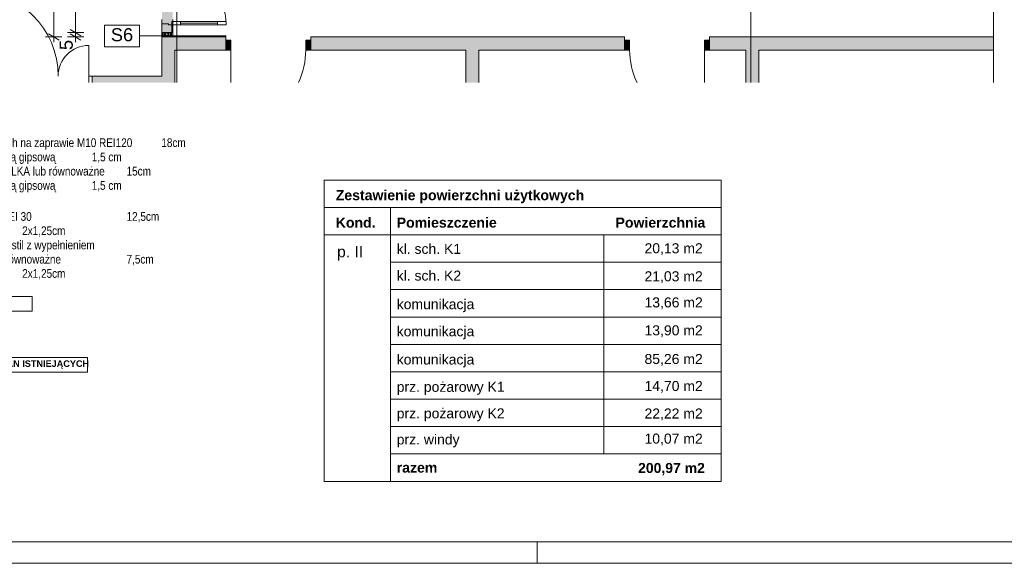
# Paper-space layout 'A-32 RZUT - PIĘTRO 2' of a CAD drawing. Header units: millimetres. Extents: x 0 to 800, y 0 to 550.
# Tile 7 of 17: x 321 to 547, y 0 to 125. Entities that reach past the tile are written whole.
import ezdxf
from ezdxf.xclip import XClip

# ---------------------------------------------------------------- set-up
doc = ezdxf.new("R2010")
doc.units = ezdxf.units.MM
doc.header["$MEASUREMENT"] = 0
doc.header["$XCLIPFRAME"] = 0
for name, pattern in [('DASHDOTX2', [1000, 500, -250, 0, -250]), ('Przer. długie kreski', [2.5, 1.5, -1]), ('PRZERYWANA_DU_A', [550, 350.0000000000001, -199.9999999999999])]:
    doc.linetypes.add(name, pattern=pattern)
for name, color, linetype, lineweight in [('0_Nr_pióra__1', 7, 'Continuous', 20), ('0_Nr_pióra__2', 8, 'Continuous', 13), ('A_Arkusz_Nr_pióra__1', 7, 'Continuous', 20), ('A_wymiary_Nr_pióra__1', 7, 'Continuous', 20), ('A_wymiary_Nr_pióra__2', 8, 'Continuous', 13), ('A_ściany proj_Nr_pióra__1', 7, 'Continuous', 20), ('A_ściany_Nr_pióra__1', 7, 'Continuous', 20), ('AR ZAMUROWANIA_Nr_pióra__1', 7, 'Continuous', 20), ('Drzwi Archicad_Nr_pióra__1', 7, 'Continuous', 20), ('Drzwi Archicad_Nr_pióra__3', 252, 'Continuous', 13)]:
    doc.layers.add(name, color=color, linetype=linetype, lineweight=lineweight)
for name, color, linetype, lineweight, true_color in [('A_Arkusz_Nr_pióra__237', 7, 'Continuous', 5, 0x343434), ('A_opis ścian_Nr_pióra__19', 7, 'Continuous', 5, 0x191919), ('A_opis_Nr_pióra__10', 7, 'Continuous', 13, 0x4b4b4b), ('A_osie_Nr_pióra__16', 7, 'Continuous', 5, 0x0f0f0f), ('A_ściany proj_Nr_pióra__21', 7, 'Continuous', 5, 0xb0b0b0)]:
    doc.layers.add(name, color=color, linetype=linetype, lineweight=lineweight, true_color=true_color)
for name, color, linetype in [('A_podrys', 7, 'Continuous'), ('A_ppoż', 7, 'Continuous'), ('A_ściany', 7, 'Continuous'), ('A_ściany proj', 7, 'Continuous'), ('Drzwi Archicad', 7, 'Continuous')]:
    doc.layers.add(name, color=color, linetype=linetype)
doc.styles.add('STYL_AUTOMATYCZNY_1', font='arial.ttf')
doc.styles.add('STYL_AUTOMATYCZNY_2', font='ARIALN.TTF')
doc.styles.add('STYL_AUTOMATYCZNY_3', font='arial.ttf')
doc.styles.add('STYL_AUTOMATYCZNY_5', font='arial.ttf')
pattern_1 = [(0, (-3193.413088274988, -647.6028358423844), (0, 2), [0, -2])]

# ---------------------------------------------------------------- blocks, each defined once
blk = doc.blocks.new('Rysunek_1_1', base_point=(-3193.413088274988, -647.6028358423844))
at = {"layer": 'A_ppoż', "linetype": 'Continuous', "lineweight": 0, "true_color": 0x121212}
blk.add_hatch(color=250, dxfattribs=at).paths.add_polyline_path([(353.6986703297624, 121.0255112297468), (356.1986703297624, 121.0255112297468), (356.1986703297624, 160.0468323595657), (376.631129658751, 160.0468323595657), (376.631129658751, 162.5468323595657), (353.6986703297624, 162.5468323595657)])
at = {"layer": 'A_ściany', "linetype": 'Continuous', "lineweight": 0, "true_color": 0x000000}
for points in [[(353.6986694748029, 110.546833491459), (356.698670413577, 110.546833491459), (356.698670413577, 118.0252939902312), (353.6986694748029, 121.0252949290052)], [(353.6986703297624, 121.025298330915), (356.6986711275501, 118.0252975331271), (368.4047316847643, 118.0252975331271), (368.4047316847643, 121.025298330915)], [(388.0047289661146, 118.0252975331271), (460.086184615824, 118.0252975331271), (460.086184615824, 121.0252975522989), (388.0047289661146, 121.0252975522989)], [(479.6861806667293, 121.0252961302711), (479.6861806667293, 118.0252983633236), (544.9695786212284, 118.0252983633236), (544.9695786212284, 121.0252961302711)], [(423.5986732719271, 110.5468359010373), (426.5986677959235, 110.5468359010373), (426.5986677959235, 118.0252941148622), (423.5986732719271, 118.0252941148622)], [(487.9986732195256, 110.5468359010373), (490.9986677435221, 110.5468359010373), (490.9986677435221, 118.0252941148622), (487.9986732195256, 118.0252941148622)], [(337.690663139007, 110.5468335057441), (353.6986695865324, 110.5468335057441), (353.6986695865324, 112.0252947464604), (337.690663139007, 112.0252947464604)]]:
    blk.add_hatch(color=18, dxfattribs=at).paths.add_polyline_path(points)
at = {"layer": 'A_ściany proj', "linetype": 'Continuous', "lineweight": 13}
h = blk.add_hatch(dxfattribs=at)
h.set_pattern_fill('gypsum_0001', color=8, style=0, pattern_type=2)
h.set_pattern_definition(pattern_1)
h.paths.add_polyline_path([(353.6986703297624, 121.0255112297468), (353.948670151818, 121.0255112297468), (353.948670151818, 122.0465543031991), (353.6986703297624, 122.0465543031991)])
h = blk.add_hatch(dxfattribs=at)
h.set_pattern_fill('gypsum_0001', color=8, style=0, pattern_type=2)
h.set_pattern_definition(pattern_1)
h.paths.add_polyline_path([(353.9486704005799, 121.0255112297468), (354.1986704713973, 121.0255112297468), (354.1986704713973, 122.0465540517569), (353.9486704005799, 122.0465540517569)])
h = blk.add_hatch(dxfattribs=at)
h.set_pattern_fill('batt_insulation_0001', color=8, style=0, pattern_type=2)
h.set_pattern_definition([(60.00000000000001, (-3193.413088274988, -647.6028358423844), (-0.5196152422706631, 0.2999999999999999), []), (120, (-3193.413088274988, -647.6028358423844), (0.519615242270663, 0.3000000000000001), [])])
h.paths.add_polyline_path([(354.1986705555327, 121.0255112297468), (355.6986706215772, 121.0255112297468), (355.6986706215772, 122.04655389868), (354.1986705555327, 122.04655389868)])
h = blk.add_hatch(dxfattribs=at)
h.set_pattern_fill('gypsum_0001', color=8, style=0, pattern_type=2)
h.set_pattern_definition(pattern_1)
h.paths.add_polyline_path([(355.6986704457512, 121.0255112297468), (355.9486703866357, 121.0255112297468), (355.9486703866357, 122.0465540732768), (355.6986704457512, 122.0465540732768)])
h = blk.add_hatch(dxfattribs=at)
h.set_pattern_fill('gypsum_0001', color=8, style=0, pattern_type=2)
h.set_pattern_definition(pattern_1)
h.paths.add_polyline_path([(355.9486705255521, 121.0255112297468), (356.1986702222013, 121.0255112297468), (356.1986702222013, 122.046553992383), (355.9486705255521, 122.046553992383)])
at = {"layer": 'Drzwi Archicad', "linetype": 'Continuous', "lineweight": 0, "true_color": 0xfdfdfd}
for points in [[(368.404729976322, 118.0252975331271), (369.6047299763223, 118.0252975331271), (369.6047299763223, 120.325297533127), (368.404729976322, 120.325297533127)], [(388.0047299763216, 120.325297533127), (386.8047299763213, 120.325297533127), (386.8047299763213, 118.0252975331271), (388.0047299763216, 118.0252975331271)], [(460.0861849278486, 120.325297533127), (460.0861849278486, 118.0252975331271), (461.2861849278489, 118.0252975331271), (461.2861849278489, 120.325297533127)], [(479.6861849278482, 118.0252975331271), (479.6861849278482, 120.325297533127), (478.4861849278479, 120.325297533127), (478.4861849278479, 118.0252975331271)]]:
    blk.add_hatch(color=7, dxfattribs=at).paths.add_polyline_path(points)
at = {"layer": '0_Nr_pióra__2', "color": 8, "linetype": 'PRZERYWANA_DU_A', "lineweight": 13, "ltscale": 2, "flags": 128}
blk.add_lwpolyline([(544.9695795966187, 110.5468323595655), (544.9695795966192, 300.5468323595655)], dxfattribs=at)
at = {"layer": 'A_opis ścian_Nr_pióra__19', "color": 250, "linetype": 'Continuous', "lineweight": 5, "ltscale": 2, "true_color": 0x191919}
for p, q in [((348.5293434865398, 123.7243863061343), (340.5293409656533, 123.7243863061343)), ((340.5293409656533, 123.7243863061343), (340.5293409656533, 118.7743673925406)), ((348.5293434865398, 118.7743673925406), (348.5293434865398, 123.7243863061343)), ((348.5293434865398, 121.2492872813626), (368.5293423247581, 121.2492872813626)), ((340.5293409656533, 118.7743673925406), (348.5293434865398, 118.7743673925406))]:
    blk.add_line(p, q, dxfattribs=at)
at = {"layer": 'A_osie_Nr_pióra__16', "color": 250, "linetype": 'DASHDOTX2', "lineweight": 5, "ltscale": 2, "true_color": 0x0f0f0f}
for p, q in [((357.1811329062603, 409.4627815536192), (357.1811329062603, 110.5468336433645)), ((489.1811322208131, 409.4627815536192), (489.1811322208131, 110.5468336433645))]:
    blk.add_line(p, q, dxfattribs=at)
at = {"layer": 'A_wymiary_Nr_pióra__1', "color": 7, "linetype": 'Continuous', "lineweight": 20, "ltscale": 2}
for p, q in [((332.6011271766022, 122.7682407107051), (335.1011260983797, 121.3248677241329)), ((327.601129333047, 121.7469866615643), (330.1011282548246, 120.303613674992)), ((332.6011271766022, 121.7469866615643), (335.1011260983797, 120.303613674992))]:
    blk.add_line(p, q, dxfattribs=at)
at = {"layer": 'A_wymiary_Nr_pióra__2', "color": 8, "linetype": 'Continuous', "lineweight": 13, "ltscale": 2}
for p, q in [((328.8511325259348, 121.0253001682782), (328.8511325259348, 162.5468338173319)), ((333.8511303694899, 122.046554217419), (333.8511303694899, 160.046551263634)), ((330.7261261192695, 121.0253001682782), (326.9761314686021, 121.0253001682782)), ((328.8511325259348, 119.8027943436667), (328.8511325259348, 121.0253001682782)), ((335.7261314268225, 122.046554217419), (331.9761293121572, 122.046554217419)), ((335.7261314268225, 121.0253001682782), (331.9761293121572, 121.0253001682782)), ((333.8511303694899, 121.0253001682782), (333.8511303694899, 122.046554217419)), ((333.8511303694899, 119.8027943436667), (333.8511303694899, 121.0253001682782))]:
    blk.add_line(p, q, dxfattribs=at)
at = {"layer": 'A_ściany proj_Nr_pióra__1', "color": 7, "linetype": 'Continuous', "lineweight": 20, "ltscale": 2, "flags": 128}
for points in [[(353.6986703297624, 122.0465543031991), (353.6986703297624, 121.0255112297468)], [(356.1986703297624, 121.0255112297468), (356.1986703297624, 122.0465542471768)]]:
    blk.add_lwpolyline(points, dxfattribs=at)
at = {"layer": 'A_ściany proj_Nr_pióra__21', "color": 253, "linetype": 'Continuous', "lineweight": 5, "ltscale": 2, "true_color": 0xb0b0b0}
for p, q in [((353.6986695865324, 122.046554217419), (353.9486687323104, 122.046554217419)), ((353.9486687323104, 122.046554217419), (353.9486687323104, 121.0255091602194)), ((353.9486687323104, 122.046554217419), (354.1986678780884, 122.046554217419)), ((354.1986678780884, 122.046554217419), (354.1986678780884, 121.0255091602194)), ((354.1986678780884, 122.046554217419), (355.6986702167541, 122.046554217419)), ((355.6986702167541, 121.0255091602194), (355.6986702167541, 122.046554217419)), ((355.6986702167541, 122.046554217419), (355.948669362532, 122.046554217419)), ((355.948669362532, 121.0255091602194), (355.948669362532, 122.046554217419)), ((355.948669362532, 122.046554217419), (355.9986706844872, 122.046554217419)), ((355.9986706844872, 122.046554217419), (356.19866850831, 122.046554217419))]:
    blk.add_line(p, q, dxfattribs=at)
at = {"layer": 'A_ściany proj_Nr_pióra__21', "color": 253, "linetype": 'Continuous', "lineweight": 5, "ltscale": 2, "true_color": 0xb0b0b0, "flags": 128}
for points in [[(353.9486703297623, 121.0255112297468), (353.6986703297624, 121.0255112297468)], [(354.1986703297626, 121.0255112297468), (353.9486703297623, 121.0255112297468)], [(355.6986703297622, 121.0255112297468), (354.1986703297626, 121.0255112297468)], [(355.9486703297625, 121.0255112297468), (355.6986703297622, 121.0255112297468)], [(356.1986703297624, 121.0255112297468), (355.9486703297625, 121.0255112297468)]]:
    blk.add_lwpolyline(points, dxfattribs=at)
at = {"layer": 'A_ściany_Nr_pióra__1', "color": 7, "linetype": 'Continuous', "lineweight": 20, "ltscale": 2}
for p, q in [((368.4047308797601, 121.0253001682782), (367.6647277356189, 121.0253001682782)), ((368.4047308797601, 120.3252965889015), (368.4047308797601, 121.0253001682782)), ((368.4047308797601, 118.0252954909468), (368.4047308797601, 120.3252965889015)), ((388.004726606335, 121.0253001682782), (388.7447297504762, 121.0253001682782)), ((388.004726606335, 120.3252965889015), (388.004726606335, 121.0253001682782)), ((388.004726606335, 118.0252954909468), (388.004726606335, 120.3252965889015)), ((460.08618151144, 121.0253001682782), (459.3461858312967, 121.0253001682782)), ((460.08618151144, 120.3252965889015), (460.08618151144, 121.0253001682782)), ((460.08618151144, 118.0252954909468), (460.08618151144, 120.3252965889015)), ((479.6861847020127, 121.0253001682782), (480.4261878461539, 121.0253001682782)), ((479.6861847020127, 120.3252965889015), (479.6861847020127, 121.0253001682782)), ((479.6861847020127, 118.0252954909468), (479.6861847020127, 120.3252965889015)), ((368.4047308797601, 118.0252954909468), (367.4647299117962, 118.0252954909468)), ((388.004726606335, 118.0252954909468), (388.944727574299, 118.0252954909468)), ((460.08618151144, 118.0252954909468), (459.1461880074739, 118.0252954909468)), ((479.6861847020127, 118.0252954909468), (480.6261856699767, 118.0252954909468)), ((337.690663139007, 112.0253010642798), (338.4306588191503, 112.0253010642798)), ((337.690663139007, 112.0252950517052), (337.690663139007, 110.5468338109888))]:
    blk.add_line(p, q, dxfattribs=at)
at = {"layer": 'A_ściany_Nr_pióra__1', "color": 7, "linetype": 'Continuous', "lineweight": 20, "ltscale": 2, "flags": 128}
for points in [[(353.6986703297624, 121.025297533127), (353.6986703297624, 112.025297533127)], [(368.4047316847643, 121.025297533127), (353.6986703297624, 121.025297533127)], [(460.086185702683, 121.025297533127), (388.0047289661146, 121.025297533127)], [(544.9695795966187, 121.025297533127), (479.6861867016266, 121.025297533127)], [(356.6986703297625, 110.5468323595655), (356.6986703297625, 118.0252975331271)], [(356.6986703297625, 118.0252975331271), (368.4047306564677, 118.0252975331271)], [(388.0047300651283, 118.0252975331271), (423.5986703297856, 118.0252975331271)], [(423.5986703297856, 118.0252975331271), (423.5986703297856, 110.5468323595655)], [(426.5986703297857, 110.5468323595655), (426.5986703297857, 118.0252975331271)], [(426.5986703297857, 118.0252975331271), (460.0861863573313, 118.0252975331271)], [(479.6861857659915, 118.0252975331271), (487.9986703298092, 118.0252975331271)], [(487.9986703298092, 118.0252975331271), (487.9986703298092, 110.5468323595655)], [(490.9986703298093, 110.5468323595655), (490.9986703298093, 118.0252975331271)], [(490.9986703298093, 118.0252975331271), (544.9695795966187, 118.0252975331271)], [(353.6986703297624, 112.025297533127), (337.690659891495, 112.025297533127)]]:
    blk.add_lwpolyline(points, dxfattribs=at)
at = {"layer": 'Drzwi Archicad_Nr_pióra__1', "color": 7, "linetype": 'Continuous', "lineweight": 20, "ltscale": 2}
for p, q in [((368.4047308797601, 121.0253001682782), (367.6647277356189, 121.0253001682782)), ((368.4047308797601, 121.0253001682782), (367.6647277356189, 121.0253001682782)), ((368.4047308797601, 120.3252965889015), (368.4047308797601, 121.0253001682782)), ((368.4047308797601, 120.3252965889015), (368.4047308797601, 121.0253001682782)), ((369.6047327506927, 120.3252965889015), (368.4047308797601, 120.3252965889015)), ((368.4047308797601, 120.3252965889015), (368.4047308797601, 118.0252954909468)), ((368.4047308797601, 118.0252954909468), (368.4047308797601, 120.3252965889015)), ((368.4047308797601, 118.0252954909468), (368.4047308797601, 120.3252965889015)), ((369.6047327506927, 118.0252954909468), (369.6047327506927, 120.3252965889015)), ((388.004726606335, 120.3252965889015), (386.8047321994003, 120.3252965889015)), ((386.8047321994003, 120.3252965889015), (386.8047321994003, 118.0252954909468)), ((388.004726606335, 120.3252965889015), (388.004726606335, 121.0253001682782)), ((388.004726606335, 120.3252965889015), (388.004726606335, 121.0253001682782)), ((388.004726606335, 121.0253001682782), (388.7447297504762, 121.0253001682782)), ((388.004726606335, 121.0253001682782), (388.7447297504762, 121.0253001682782)), ((388.004726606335, 118.0252954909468), (388.004726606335, 120.3252965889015)), ((388.004726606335, 118.0252954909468), (388.004726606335, 120.3252965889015)), ((388.004726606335, 118.0252954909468), (388.004726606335, 120.3252965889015)), ((460.08618151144, 121.0253001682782), (459.3461858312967, 121.0253001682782)), ((460.08618151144, 121.0253001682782), (459.3461858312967, 121.0253001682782)), ((460.08618151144, 120.3252965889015), (460.08618151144, 121.0253001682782)), ((460.08618151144, 120.3252965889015), (460.08618151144, 121.0253001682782)), ((460.08618151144, 120.3252965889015), (461.2861833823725, 120.3252965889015)), ((460.08618151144, 118.0252954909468), (460.08618151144, 120.3252965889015)), ((460.08618151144, 118.0252954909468), (460.08618151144, 120.3252965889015)), ((460.08618151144, 118.0252954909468), (460.08618151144, 120.3252965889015)), ((461.2861833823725, 120.3252965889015), (461.2861833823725, 118.0252954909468)), ((478.4861828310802, 118.0252954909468), (478.4861828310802, 120.3252965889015)), ((478.4861828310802, 120.3252965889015), (479.6861847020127, 120.3252965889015)), ((479.6861847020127, 120.3252965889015), (479.6861847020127, 121.0253001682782)), ((479.6861847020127, 120.3252965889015), (479.6861847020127, 121.0253001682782)), ((479.6861847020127, 121.0253001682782), (480.4261878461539, 121.0253001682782)), ((479.6861847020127, 121.0253001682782), (480.4261878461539, 121.0253001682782)), ((479.6861847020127, 120.3252965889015), (479.6861847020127, 118.0252954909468)), ((479.6861847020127, 118.0252954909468), (479.6861847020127, 120.3252965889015)), ((479.6861847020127, 118.0252954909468), (479.6861847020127, 120.3252965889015)), ((336.89065691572, 112.0253010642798), (336.89065691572, 119.0652991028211)), ((368.4047308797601, 118.0252954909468), (367.4647299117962, 118.0252954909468)), ((368.4047308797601, 118.0252954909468), (367.4647299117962, 118.0252954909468)), ((368.4047308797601, 118.0252954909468), (369.6047327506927, 118.0252954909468)), ((369.6047327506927, 118.0252969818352), (369.6047327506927, 110.5468338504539)), ((386.8047321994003, 118.0252954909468), (388.004726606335, 118.0252954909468)), ((388.004726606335, 118.0252954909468), (388.944727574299, 118.0252954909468)), ((388.004726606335, 118.0252954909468), (388.944727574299, 118.0252954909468)), ((460.08618151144, 118.0252954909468), (459.1461880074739, 118.0252954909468)), ((460.08618151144, 118.0252954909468), (459.1461880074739, 118.0252954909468)), ((461.2861833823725, 118.0252954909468), (460.08618151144, 118.0252954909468)), ((478.4861828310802, 118.0252969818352), (478.4861828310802, 110.5468338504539)), ((479.6861847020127, 118.0252954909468), (478.4861828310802, 118.0252954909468)), ((479.6861847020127, 118.0252954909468), (480.6261856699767, 118.0252954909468)), ((479.6861847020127, 118.0252954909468), (480.6261856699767, 118.0252954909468)), ((336.89065691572, 112.0252950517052), (337.690663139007, 112.0253010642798)), ((336.89065691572, 110.5468338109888), (336.89065691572, 112.0252950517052)), ((337.690663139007, 112.0253010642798), (337.690663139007, 110.5468338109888)), ((337.690663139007, 112.0253010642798), (338.4306588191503, 112.0253010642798)), ((337.690663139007, 112.0253010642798), (338.4306588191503, 112.0253010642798)), ((337.690663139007, 112.0252950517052), (337.690663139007, 110.5468338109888)), ((337.690663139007, 112.0252950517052), (337.690663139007, 110.5468338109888))]:
    blk.add_line(p, q, dxfattribs=at)
for centre, radius, start, end in [((310.0906598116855, 112.025297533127), 19.75999999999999, 0, 90), ((336.8906598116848, 112.0252975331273), 7.039999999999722, 90, 180), ((369.6047299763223, 118.0252975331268), 17.19999999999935, 334.2277825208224, 0), ((478.4861849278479, 118.0252975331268), 17.19999999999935, 180, 205.7722174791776)]:
    blk.add_arc(centre, radius, start, end, dxfattribs=at)
at = {"layer": 'Drzwi Archicad_Nr_pióra__3', "color": 252, "linetype": 'Przer. długie kreski', "lineweight": 13, "ltscale": 2}
for p, q in [((353.6986695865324, 122.046554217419), (353.6986695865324, 160.046551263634)), ((356.19866850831, 122.046554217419), (356.19866850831, 160.046551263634))]:
    blk.add_line(p, q, dxfattribs=at)
at = {"layer": 'Drzwi Archicad_Nr_pióra__3', "color": 252, "linetype": 'Continuous', "lineweight": 13, "ltscale": 2}
for p, q in [((355.9986706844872, 124.6065562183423), (357.9986713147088, 124.6065562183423)), ((355.9986706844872, 123.8065574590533), (355.9986706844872, 124.6065562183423)), ((357.9986713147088, 124.6065562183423), (357.9986713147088, 123.8065574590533)), ((366.47866861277, 123.8065574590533), (366.47866861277, 124.6065562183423)), ((366.47866861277, 124.6065562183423), (368.4786692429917, 124.6065562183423)), ((368.4786692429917, 124.6065562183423), (368.4786692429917, 123.8065574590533)), ((353.6986695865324, 124.0465548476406), (355.1986719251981, 124.0465548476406)), ((353.6986695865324, 122.046554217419), (353.6986695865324, 124.0465548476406)), ((355.1986719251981, 124.0465548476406), (355.1986719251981, 123.8065574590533)), ((355.1986719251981, 123.8065574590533), (355.9986706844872, 123.8065574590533)), ((355.9986706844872, 123.8065574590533), (355.9986706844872, 122.046554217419)), ((357.9986713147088, 123.8065574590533), (355.9986706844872, 123.8065574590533)), ((366.47866861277, 124.2065531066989), (357.9986713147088, 124.2065531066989)), ((368.4786692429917, 123.8065574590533), (366.47866861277, 123.8065574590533)), ((355.9986706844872, 122.046554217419), (353.6986695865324, 122.046554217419)), ((353.6986695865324, 122.046554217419), (353.9486687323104, 122.046554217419)), ((353.6986695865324, 122.046554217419), (353.9486687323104, 122.046554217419)), ((353.9486687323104, 122.046554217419), (354.1986678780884, 122.046554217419)), ((353.9486687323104, 122.046554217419), (354.1986678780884, 122.046554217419)), ((354.1986678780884, 122.046554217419), (355.6986702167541, 122.046554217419)), ((354.1986678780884, 122.046554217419), (355.6986702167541, 122.046554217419)), ((355.6986702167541, 122.046554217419), (355.948669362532, 122.046554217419)), ((355.6986702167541, 122.046554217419), (355.948669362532, 122.046554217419)), ((355.948669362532, 122.046554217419), (355.9986706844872, 122.046554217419)), ((355.948669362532, 122.046554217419), (355.9986706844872, 122.046554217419)), ((355.9986706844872, 122.046554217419), (356.19866850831, 122.046554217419))]:
    blk.add_line(p, q, dxfattribs=at)
at = {"layer": 'Drzwi Archicad_Nr_pióra__3', "color": 252, "linetype": 'Continuous', "lineweight": 13, "ltscale": 2, "flags": 128}
for points in [[(366.4786703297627, 124.2065541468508), (357.9986703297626, 124.2065541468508), (357.9986703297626, 124.6065541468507), (366.4786703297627, 124.6065541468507)], [(366.4786703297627, 123.8065541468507), (357.9986703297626, 123.8065541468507), (357.9986703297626, 124.2065541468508), (366.4786703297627, 124.2065541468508)]]:
    blk.add_lwpolyline(points, close=True, dxfattribs=at)
at = {"layer": 'Drzwi Archicad_Nr_pióra__3', "color": 252, "linetype": 'Continuous', "lineweight": 13, "ltscale": 2}
blk.add_arc((355.9986703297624, 123.8065541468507), 12.47999999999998, 0, 90, dxfattribs=at)
at = {"layer": 'A_opis ścian_Nr_pióra__19', "color": 250, "linetype": 'Continuous', "lineweight": 5, "true_color": 0x191919, "insert": (344.5293427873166, 123.0386694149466), "char_height": 3, "attachment_point": 2, "style": 'STYL_AUTOMATYCZNY_1'}
blk.add_mtext('\\A1;{\\pqc;\\fArial|b0|i0|c238|p0;\\W1.000000;S6}', dxfattribs=at)
at = {"layer": 'A_opis_Nr_pióra__10', "color": 251, "linetype": 'Continuous', "lineweight": 13, "true_color": 0x4b4b4b, "insert": (482.0307088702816, 131.3781896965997), "char_height": 2.400000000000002, "width": 42.19162256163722, "attachment_point": 6, "line_spacing_factor": 0.9929321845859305, "style": 'STYL_AUTOMATYCZNY_2'}
blk.add_mtext('\\A1;{\\pqr;\\fArial Narrow|b0|i0|c238|p0;\\W1.000000;ścianę i nadproża wykonać w klasie odporności ogniowej REI60}', dxfattribs=at)
at = {"layer": 'A_wymiary_Nr_pióra__1', "color": 7, "linetype": 'Continuous', "lineweight": 20, "insert": (333.2511296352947, 118.0146255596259), "char_height": 3, "width": 2.288172, "attachment_point": 7, "rotation": 90, "style": 'STYL_AUTOMATYCZNY_5'}
blk.add_mtext('\\A1;{\\pql;\\fArial|b0|i0|c238|p0;\\W1.000000;5}', dxfattribs=at)

psp = doc.layouts.new('A-32 RZUT - PIĘTRO 2')

# ---------------------------------------------------------------- linework, layer by layer
at = {"layer": '0_Nr_pióra__1', "color": 7, "linetype": 'Continuous', "lineweight": 20}
for p, q in [((390.9990717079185, 88.13490390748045), (482.3490717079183, 88.13490390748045)), ((390.9990717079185, 75.53490390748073), (390.9990717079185, 88.13490390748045)), ((482.3490717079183, 88.13490390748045), (482.3490717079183, 75.53490390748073)), ((390.9990717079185, 81.83490390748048), (482.3490717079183, 81.83490390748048)), ((406.2990717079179, 81.83490390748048), (406.2990717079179, 75.53490390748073)), ((390.9990717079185, 75.53490390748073), (482.3490717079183, 75.53490390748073)), ((482.3490717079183, 75.53490390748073), (390.9990717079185, 75.53490390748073)), ((390.9990717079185, 18.83490390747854), (390.9990717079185, 75.53490390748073)), ((406.2990717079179, 75.53490390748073), (406.2990717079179, 18.83490390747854)), ((455.3490717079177, 75.53490390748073), (455.3490717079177, 25.13490390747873)), ((482.3490717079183, 75.53490390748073), (482.3490717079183, 18.83490390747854)), ((406.2990717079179, 69.23490390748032), (482.3490717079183, 69.23490390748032)), ((406.2990717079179, 62.93490390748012), (482.3490717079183, 62.93490390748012)), ((406.2990717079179, 56.63490390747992), (482.3490717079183, 56.63490390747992)), ((406.2990717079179, 50.33490390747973), (482.3490717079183, 50.33490390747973)), ((406.2990717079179, 44.03490390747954), (482.3490717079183, 44.03490390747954)), ((406.2990717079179, 37.73490390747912), (482.3490717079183, 37.73490390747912)), ((406.2990717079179, 31.43490390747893), (482.3490717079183, 31.43490390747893)), ((406.2990717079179, 25.13490390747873), (482.3490717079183, 25.13490390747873)), ((390.9990717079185, 18.83490390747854), (482.3490717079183, 18.83490390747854))]:
    psp.add_line(p, q, dxfattribs=at)
at = {"layer": 'A_Arkusz_Nr_pióra__1', "color": 7, "linetype": 'Continuous', "lineweight": 20}
psp.add_line((795.1000000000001, 4.900001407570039), (29.89980349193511, 4.900326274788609), dxfattribs=at)
at = {"layer": 'A_Arkusz_Nr_pióra__1', "color": 7, "linetype": 'Continuous', "lineweight": 20, "flags": 128}
psp.add_lwpolyline([(-1.387778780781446e-13, 550), (799.9999999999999, 549.9999999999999), (800, 1.836970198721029e-14), (0, 7.388085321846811e-14)], close=True, dxfattribs=at)
at = {"layer": 'A_Arkusz_Nr_pióra__237', "color": 250, "linetype": 'Continuous', "lineweight": 5, "true_color": 0x343434}
psp.add_line((440.0000000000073, 5.067252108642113e-05), (440.0000000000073, 4.900050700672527), dxfattribs=at)
at = {"layer": 'AR ZAMUROWANIA_Nr_pióra__1', "color": 7, "linetype": 'Continuous', "lineweight": 20, "flags": 128}
for points in [[(284.2347119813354, 61.32148669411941), (323.8404604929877, 61.32148669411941), (323.8404604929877, 57.96433677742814), (284.2347119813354, 57.96433677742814)], [(284.2347119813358, 47.3214616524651), (336.6358566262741, 47.3214616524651), (336.6358566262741, 43.96431173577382), (284.2347119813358, 43.96431173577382)]]:
    psp.add_lwpolyline(points, close=True, dxfattribs=at)

# ---------------------------------------------------------------- block references
at = {"layer": 'A_podrys', "color": 37, "linetype": 'Continuous', "lineweight": 5, "true_color": 0x656532}
ref = psp.add_blockref('Rysunek_1_1', (-3193.413088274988, -647.6028358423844), dxfattribs=at)
XClip(ref).set_block_clipping_path([(44.06963709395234, 110.5468323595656), (544.9695795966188, 528.1668323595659)])

# ---------------------------------------------------------------- texts
at = {"layer": '0_Nr_pióra__1', "color": 7, "linetype": 'Continuous', "lineweight": 20, "insert": (273.5805370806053, 65.04185189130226), "char_height": 1.999999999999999, "attachment_point": 7, "line_spacing_factor": 0.9827442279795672, "style": 'STYL_AUTOMATYCZNY_2'}
psp.add_mtext('\\A1;{\\pql;\\fArial Narrow|b0|i0|c238|p0;\\W1.000000;S\\fArial Narrow|b0|i0|c238|p0;\\W1.000000;\\A1{\\H.66x;\\S ^ 9 ;}\\fArial Narrow|b0|i0|c238|p0;\\W1.000000;- ściana murowana z bloczków silikatowych na zaprawie M10 REI120^I18cm\\P\\pql;\\fArial Narrow|b0|i0|c238|p0;\\W1.000000;tynk gipsowy nakładany maszynowo z gładzią gipsową^I^I1,5 cm\\P\\pql;\\fArial Narrow|b0|i0|c238|p0;\\W1.000000;ściana murowana z bloczków silikatowych SILKA lub równoważne^I15cm\\P\\pql;\\fArial Narrow|b0|i0|c238|p0;\\W1.000000;tynk gipsowy nakładany maszynowo z gładzią gipsową^I^I1,5 cm\\P\\pql;\\fArial Narrow|b0|i0|c238|p0;\\W1.000000;\\P\\pql;\\fArial Narrow|b0|i0|c238|p0;\\W1.000000;S\\fArial Narrow|b0|i0|c238|p0;\\W1.000000;\\A1{\\H.66x;\\S ^ 10 ;}\\fArial Narrow|b0|i0|c238|p0;\\W1.000000;- ściana systemowa gipsowo kartonowa EI 30^I^I^I12,5cm\\P\\pql;\\fArial Narrow|b0|i0|c238|p0;\\W1.000000;2xpłyta GKF^I^I^I^I^I2x1,25cm\\P\\pql;\\fArial Narrow|b0|i0|c238|p0;\\W1.000000;Profil systemowy np. Rigips CW/UW 75 Ultrastil z wypełnieniem\\P\\pql;\\fArial Narrow|b0|i0|c238|p0;\\W1.000000;z wełny mineralnej np. Isover Aku-płyta lub równoważne^I^I7,5cm\\P\\pql;\\fArial Narrow|b0|i0|c238|p0;\\W1.000000;2xpłyta GKF^I^I^I^I^I2x1,25cm}', dxfattribs=at)
at = {"layer": '0_Nr_pióra__1', "color": 7, "linetype": 'Continuous', "lineweight": 20}
for s, insert, char_height, attachment_point, style in [('\\A1;{\\pql;\\fArial|b1|i0|c238|p0;\\W1.000000;Zestawienie powierzchni użytkowych}', (393.6990717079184, 85.80573712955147), 2.315104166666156, 1, 'STYL_AUTOMATYCZNY_3'), ('\\A1;{\\pql;\\fArial|b1|i0|c238|p0;\\W1.000000;Kond.}', (393.6990717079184, 79.50574172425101), 2.315104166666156, 1, 'STYL_AUTOMATYCZNY_3'), ('\\A1;{\\pql;\\fArial|b1|i0|c238|p0;\\W1.000000;Pomieszczenie}', (407.7151858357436, 79.50581629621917), 2.315104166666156, 1, 'STYL_AUTOMATYCZNY_3'), ('\\A1;{\\pql;\\fArial|b1|i0|c238|p0;\\W1.000000; Powierzchnia}', (457.149071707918, 79.5057371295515), 2.315104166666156, 1, 'STYL_AUTOMATYCZNY_3'), ('\\A1;{\\pql;\\fArial|b0|i0|c238|p0;\\W1.000000;p. II}', (393.9990717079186, 72.94699576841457), 2.572337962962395, 1, 'STYL_AUTOMATYCZNY_1'), ('\\A1;{\\pql;\\fArial|b0|i0|c238|p0;\\W1.000000;kl. sch. K1}', (407.7151858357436, 73.45143492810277), 2.3, 1, 'STYL_AUTOMATYCZNY_1'), ('\\A1;{\\pqr;\\fArial|b0|i0|c238|p0;\\W1.000000;    20,13 m2}', (478.1082307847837, 73.59073435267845), 2.3, 3, 'STYL_AUTOMATYCZNY_1'), ('\\A1;{\\pql;\\fArial|b0|i0|c238|p0;\\W1.000000;kl. sch. K2}', (407.7151858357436, 67.30633839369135), 2.3, 1, 'STYL_AUTOMATYCZNY_1'), ('\\A1;{\\pqr;\\fArial|b0|i0|c238|p0;\\W1.000000;    21,03 m2}', (478.1082307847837, 67.15143492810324), 2.3, 3, 'STYL_AUTOMATYCZNY_1'), ('\\A1;{\\pqr;\\fArial|b0|i0|c238|p0;\\W1.000000;    13,66 m2}', (478.1082307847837, 61.14090653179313), 2.3, 3, 'STYL_AUTOMATYCZNY_1'), ('\\A1;{\\pql;\\fArial|b0|i0|c238|p0;\\W1.000000;komunikacja}', (407.7151858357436, 60.73379012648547), 2.3, 1, 'STYL_AUTOMATYCZNY_1'), ('\\A1;{\\pql;\\fArial|b0|i0|c238|p0;\\W1.000000;komunikacja}', (407.7151858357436, 54.4937043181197), 2.3, 1, 'STYL_AUTOMATYCZNY_1'), ('\\A1;{\\pqr;\\fArial|b0|i0|c238|p0;\\W1.000000;    13,90 m2}', (478.1082307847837, 54.71919771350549), 2.3, 3, 'STYL_AUTOMATYCZNY_1'), ('\\A1;{\\pql;\\fArial|b0|i0|c238|p0;\\W1.000000;komunikacja}', (407.7151858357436, 48.01614532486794), 2.3, 1, 'STYL_AUTOMATYCZNY_1'), ('\\A1;{\\pqr;\\fArial|b0|i0|c238|p0;\\W1.000000;    85,26 m2}', (478.1082307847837, 48.13037813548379), 2.3, 3, 'STYL_AUTOMATYCZNY_1'), ('\\A1;{\\pql;\\fArial|b0|i0|c238|p0;\\W1.000000;prz. pożarowy K1}', (407.7151858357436, 41.72856487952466), 2.3, 1, 'STYL_AUTOMATYCZNY_1'), ('\\A1;{\\pqr;\\fArial|b0|i0|c238|p0;\\W1.000000;    14,70 m2}', (478.1082307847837, 41.92195541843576), 2.3, 3, 'STYL_AUTOMATYCZNY_1'), ('\\A1;{\\pql;\\fArial|b0|i0|c238|p0;\\W1.000000;prz. pożarowy K2}', (407.7151858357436, 35.63096298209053), 2.3, 1, 'STYL_AUTOMATYCZNY_1'), ('\\A1;{\\pqr;\\fArial|b0|i0|c238|p0;\\W1.000000;    22,22 m2}', (478.1082307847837, 35.5947961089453), 2.3, 3, 'STYL_AUTOMATYCZNY_1'), ('\\A1;{\\pql;\\fArial|b0|i0|c238|p0;\\W1.000000;prz. windy}', (407.7151858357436, 29.62835035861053), 2.3, 1, 'STYL_AUTOMATYCZNY_1'), ('\\A1;{\\pqr;\\fArial|b0|i0|c238|p0;\\W1.000000;    10,07 m2}', (478.1082307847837, 29.82174089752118), 2.3, 3, 'STYL_AUTOMATYCZNY_1'), ('\\A1;{\\pqr;\\fArial|b1|i0|c238|p0;\\W1.000000;   200,97 m2}', (478.5969942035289, 23.07094297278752), 2.3, 3, 'STYL_AUTOMATYCZNY_3'), ('\\A1;{\\pql;\\fArial|b1|i0|c238|p0;\\W1.000000;razem }', (407.7151858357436, 23.17152500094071), 2.315104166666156, 1, 'STYL_AUTOMATYCZNY_3')]:
    psp.add_mtext(s, dxfattribs=dict(at, insert=insert, char_height=char_height, attachment_point=attachment_point, style=style))
at = {"layer": 'AR ZAMUROWANIA_Nr_pióra__1', "color": 7, "linetype": 'Continuous', "lineweight": 20, "insert": (284.2347119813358, 45.6952898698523), "char_height": 1.5, "attachment_point": 4, "style": 'STYL_AUTOMATYCZNY_3'}
psp.add_mtext('\\A1;{\\pql;\\fArial|b1|i0|c238|p0;\\W1.000000;PROJEKTOWANE OBUDOWY ŚCIAN ISTNIEJĄCYCH}', dxfattribs=at)

doc.saveas('drawing.dxf')
